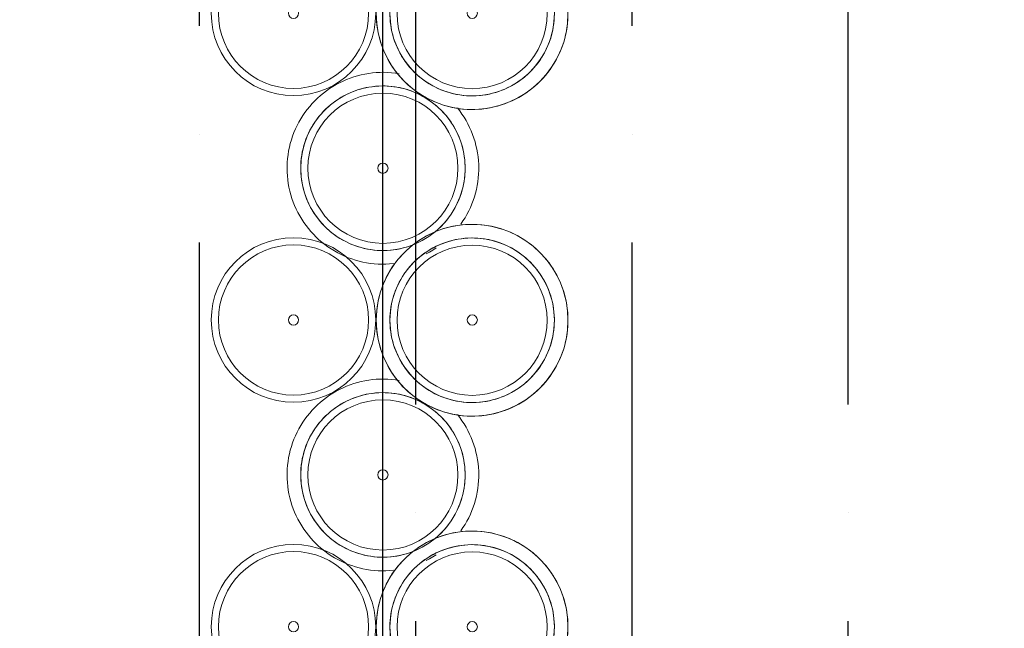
# Model space of a CAD drawing. Header units: millimetres. Extents: x 3625 to 132892, y -52547 to 67182.
# Tile 214 of 256: x 64082 to 64371, y 34939 to 35117. Entities that reach past the tile are written whole.
import ezdxf

# ---------------------------------------------------------------- set-up
doc = ezdxf.new("R2010")
doc.units = ezdxf.units.MM
doc.layers.add('A-GENM', color=6, linetype='Continuous', lineweight=18)
doc.layers.add('ATN Houtenlatten pl', color=20, linetype='Continuous')

# ---------------------------------------------------------------- blocks, each defined once
blk = doc.blocks.new('22_KA_stijgerbuizenwand sectie - Type-V197-Plotview plafond begane grond - 1 op 100')
at = {"layer": 'A-GENM'}
blk.add_line((8.75, -22.51), (7.84, -22.84), dxfattribs=at)
at = {"layer": 'A-GENM', "flags": 128}
for points in [[(54.36, 45.39), (54.33, 46.52), (54.27, 47.64), (54.15, 48.76), (54, 49.88), (53.8, 50.98), (53.55, 52.08), (53.26, 53.17), (52.93, 54.25), (52.55, 55.31), (52.13, 56.35), (51.67, 57.38), (51.18, 58.39), (50.64, 59.38), (50.06, 60.34), (49.44, 61.29), (48.79, 62.2), (48.09, 63.09), (47.37, 63.95), (46.61, 64.78), (45.82, 65.58), (45, 66.35), (44.14, 67.09), (43.26, 67.79), (42.35, 68.45), (41.42, 69.08), (40.46, 69.67), (39.47, 70.22), (38.47, 70.73), (37.45, 71.2), (36.41, 71.63), (35.35, 72.01), (34.28, 72.36), (33.19, 72.66), (32.1, 72.92), (30.99, 73.13), (29.88, 73.3), (28.76, 73.42), (27.64, 73.5), (26.51, 73.54), (25.38, 73.53), (24.26, 73.47), (23.14, 73.37), (22.02, 73.23), (20.91, 73.04), (19.81, 72.8), (18.72, 72.53), (17.64, 72.21), (16.57, 71.84), (15.52, 71.44), (14.49, 70.99), (13.48, 70.5), (12.48, 69.97), (11.51, 69.4), (10.56, 68.79), (9.64, 68.15), (8.74, 67.47), (7.87, 66.75), (7.03, 66), (6.23, 65.22), (5.45, 64.4), (4.7, 63.56), (4, 62.69), (3.32, 61.78), (2.68, 60.85), (2.08, 59.9), (1.52, 58.93), (1, 57.93), (0.52, 56.91), (0.08, 55.87), (-0.32, 54.82), (-0.67, 53.75), (-0.99, 52.67), (-1.26, 51.58), (-1.48, 50.47), (-1.66, 49.36), (-1.8, 48.25), (-1.89, 47.12), (-1.94, 46), (-1.94, 45.39)], [(2.06, 45.39), (2.08, 46.36), (2.13, 47.32), (2.23, 48.28), (2.36, 49.24), (2.54, 50.19), (2.75, 51.13), (3, 52.06), (3.28, 52.99), (3.6, 53.9), (3.96, 54.79), (4.36, 55.68), (4.79, 56.54), (5.25, 57.39), (5.74, 58.22), (6.27, 59.03), (6.84, 59.81), (7.43, 60.58), (8.05, 61.31), (8.7, 62.03), (9.38, 62.71), (10.09, 63.37), (10.82, 64), (11.58, 64.6), (12.36, 65.17), (13.16, 65.71), (13.98, 66.22), (14.82, 66.69), (15.68, 67.13), (16.56, 67.53), (17.46, 67.9), (18.36, 68.23), (19.28, 68.53), (20.21, 68.78), (21.15, 69.01), (22.1, 69.19), (23.06, 69.33), (24.02, 69.44), (24.98, 69.51), (25.95, 69.54), (26.91, 69.53), (27.88, 69.48), (28.84, 69.4), (29.8, 69.27), (30.75, 69.11), (31.69, 68.91), (32.63, 68.67), (33.56, 68.4), (34.47, 68.08), (35.37, 67.73), (36.26, 67.35), (37.13, 66.93), (37.98, 66.48), (38.81, 65.99), (39.63, 65.47), (40.42, 64.92), (41.19, 64.33), (41.93, 63.72), (42.65, 63.07), (43.35, 62.4), (44.01, 61.7), (44.65, 60.98), (45.26, 60.23), (45.84, 59.45), (46.39, 58.66), (46.9, 57.84), (47.38, 57), (47.83, 56.15), (48.24, 55.27), (48.62, 54.38), (48.96, 53.48), (49.27, 52.56), (49.53, 51.64), (49.77, 50.7), (49.96, 49.75), (50.11, 48.8), (50.23, 47.84), (50.31, 46.88), (50.35, 45.91), (50.36, 45.39)], [(-1.94, 45.39), (-1.92, 44.26), (-1.85, 43.14), (-1.74, 42.02), (-1.58, 40.91), (-1.38, 39.8), (-1.14, 38.7), (-0.85, 37.61), (-0.51, 36.54), (-0.14, 35.47), (0.28, 34.43), (0.74, 33.4), (1.24, 32.39), (1.78, 31.4), (2.36, 30.44), (2.97, 29.5), (3.63, 28.58), (4.32, 27.69), (5.04, 26.83), (5.8, 26), (6.59, 25.2), (7.42, 24.43), (8.27, 23.69), (9.15, 22.99), (10.06, 22.33), (11, 21.7), (11.96, 21.11), (12.94, 20.56), (13.94, 20.05), (14.96, 19.58), (16.01, 19.15), (17.06, 18.77), (18.14, 18.42), (19.22, 18.12), (20.32, 17.86), (21.42, 17.65), (22.53, 17.48), (23.65, 17.36), (24.78, 17.28), (25.9, 17.24), (27.03, 17.25), (28.15, 17.31), (29.27, 17.41), (30.39, 17.55), (31.5, 17.74), (32.6, 17.98), (33.69, 18.25), (34.77, 18.58), (35.84, 18.94), (36.89, 19.35), (37.92, 19.79), (38.93, 20.28), (39.93, 20.81), (40.9, 21.38), (41.85, 21.99), (42.77, 22.63), (43.67, 23.31), (44.54, 24.03), (45.38, 24.78), (46.19, 25.56), (46.96, 26.38), (47.71, 27.22), (48.42, 28.1), (49.09, 29), (49.73, 29.93), (50.33, 30.88), (50.89, 31.86), (51.41, 32.85), (51.89, 33.87), (52.33, 34.91), (52.73, 35.96), (53.09, 37.03), (53.4, 38.11), (53.67, 39.2), (53.89, 40.31), (54.07, 41.42), (54.21, 42.54), (54.3, 43.66), (54.35, 44.78), (54.36, 45.39)], [(50.36, 45.39), (50.34, 44.42), (50.28, 43.46), (50.18, 42.5), (50.05, 41.54), (49.87, 40.59), (49.66, 39.65), (49.42, 38.72), (49.13, 37.79), (48.81, 36.88), (48.45, 35.99), (48.06, 35.1), (47.63, 34.24), (47.16, 33.39), (46.67, 32.56), (46.14, 31.75), (45.58, 30.97), (44.98, 30.21), (44.36, 29.47), (43.71, 28.75), (43.03, 28.07), (42.33, 27.41), (41.59, 26.78), (40.84, 26.18), (40.06, 25.61), (39.25, 25.07), (38.43, 24.56), (37.59, 24.09), (36.73, 23.65), (35.85, 23.25), (34.96, 22.88), (34.05, 22.55), (33.13, 22.25), (32.2, 22), (31.26, 21.77), (30.31, 21.59), (29.36, 21.45), (28.4, 21.34), (27.43, 21.27), (26.47, 21.24), (25.5, 21.25), (24.54, 21.3), (23.57, 21.38), (22.62, 21.51), (21.66, 21.67), (20.72, 21.87), (19.78, 22.11), (18.86, 22.39), (17.94, 22.7), (17.04, 23.05), (16.16, 23.43), (15.29, 23.85), (14.43, 24.3), (13.6, 24.79), (12.79, 25.31), (11.99, 25.87), (11.22, 26.45), (10.48, 27.06), (9.76, 27.71), (9.06, 28.38), (8.4, 29.08), (7.76, 29.8), (7.15, 30.55), (6.57, 31.33), (6.03, 32.12), (5.51, 32.94), (5.03, 33.78), (4.58, 34.63), (4.17, 35.51), (3.79, 36.4), (3.45, 37.3), (3.15, 38.22), (2.88, 39.14), (2.65, 40.08), (2.45, 41.03), (2.3, 41.98), (2.18, 42.94), (2.1, 43.9), (2.06, 44.87), (2.06, 45.39)], [(4.78, 27.74), (3.67, 27.91), (2.55, 28.03), (1.43, 28.11), (0.3, 28.15), (-0.82, 28.14), (-1.95, 28.08), (-3.07, 27.98), (-4.18, 27.84), (-5.29, 27.65), (-6.4, 27.41), (-7.49, 27.14), (-8.57, 26.82), (-9.63, 26.45), (-10.68, 26.04), (-11.71, 25.6), (-12.73, 25.11), (-13.72, 24.58), (-14.69, 24.01), (-15.64, 23.4), (-16.57, 22.76), (-17.46, 22.08), (-18.33, 21.36), (-19.17, 20.61), (-19.98, 19.83), (-20.76, 19.01), (-21.5, 18.17), (-22.21, 17.29), (-22.88, 16.39), (-23.52, 15.46), (-24.12, 14.51), (-24.68, 13.54), (-25.2, 12.54), (-25.69, 11.52), (-26.13, 10.48), (-26.52, 9.43), (-26.88, 8.36), (-27.19, 7.28), (-27.46, 6.19), (-27.69, 5.08), (-27.87, 3.97), (-28, 2.85), (-28.1, 1.73), (-28.14, 0.61), (-28.15, 0)], [(-6.92, 23.14), (-5.99, 23.39), (-5.05, 23.62), (-4.1, 23.8), (-3.15, 23.94), (-2.19, 24.05), (-1.23, 24.12), (-0.26, 24.15), (0.71, 24.14), (1.67, 24.09), (2.63, 24.01), (3.59, 23.88), (4.54, 23.72), (5.49, 23.52), (6.42, 23.28), (7.35, 23), (8.26, 22.69), (9.16, 22.34), (10.05, 21.96), (10.92, 21.54), (11.77, 21.09)], [(-19.37, 14.42), (-18.78, 15.19), (-18.16, 15.92), (-17.5, 16.64), (-16.83, 17.32), (-16.12, 17.98), (-15.39, 18.61), (-14.63, 19.21), (-13.85, 19.78), (-13.05, 20.32), (-12.23, 20.83), (-11.38, 21.3), (-10.52, 21.74), (-9.64, 22.14), (-8.75, 22.51), (-7.84, 22.84)], [(12.61, 20.6), (13.42, 20.08), (14.21, 19.53), (14.98, 18.94), (15.73, 18.33), (16.45, 17.68), (17.14, 17.01), (17.81, 16.31), (18.45, 15.59), (19.05, 14.84), (19.63, 14.06), (20.18, 13.27), (20.69, 12.45), (21.18, 11.61), (21.62, 10.76), (22.04, 9.88), (22.41, 8.99), (22.75, 8.09), (23.06, 7.17), (23.33, 6.25), (23.56, 5.31), (23.75, 4.36), (23.91, 3.41), (24.03, 2.45), (24.1, 1.49), (24.14, 0.52)], [(28.15, 0), (28.13, 1.13), (28.06, 2.25), (27.95, 3.37), (27.79, 4.48), (27.59, 5.59), (27.34, 6.69), (27.05, 7.78), (26.72, 8.86), (26.35, 9.92), (25.93, 10.96), (25.47, 11.99), (24.97, 13), (24.43, 13.99), (23.85, 14.95), (23.23, 15.89), (22.58, 16.81), (21.89, 17.7)], [(-24.15, 0), (-24.13, 0.97), (-24.07, 1.93), (-23.98, 2.89), (-23.84, 3.85), (-23.67, 4.8), (-23.46, 5.74), (-23.21, 6.67), (-22.92, 7.6), (-22.6, 8.51), (-22.24, 9.4), (-21.85, 10.29), (-21.42, 11.15), (-20.96, 12), (-20.46, 12.83), (-19.93, 13.64)], [(-28.15, 0), (-28.13, -1.13), (-28.06, -2.25), (-27.95, -3.37), (-27.79, -4.48), (-27.59, -5.59), (-27.34, -6.69), (-27.05, -7.78), (-26.72, -8.86), (-26.35, -9.92), (-25.93, -10.96), (-25.47, -11.99), (-24.97, -13), (-24.43, -13.99), (-23.85, -14.95), (-23.23, -15.89), (-22.58, -16.81), (-21.89, -17.7), (-21.16, -18.56), (-20.4, -19.39), (-19.61, -20.19), (-18.79, -20.96), (-17.94, -21.7), (-17.05, -22.4), (-16.14, -23.06), (-15.21, -23.69), (-14.25, -24.28), (-13.27, -24.83), (-12.26, -25.34), (-11.24, -25.81), (-10.2, -26.24), (-9.14, -26.62), (-8.07, -26.97), (-6.99, -27.27), (-5.89, -27.53), (-4.78, -27.74), (-3.67, -27.91), (-2.55, -28.03), (-1.43, -28.11), (-0.3, -28.15), (0.82, -28.14), (1.95, -28.08), (3.07, -27.98)], [(24.15, 0), (24.13, -0.97), (24.07, -1.93), (23.98, -2.89), (23.84, -3.85), (23.67, -4.8), (23.46, -5.74), (23.21, -6.67), (22.92, -7.6), (22.6, -8.51), (22.24, -9.4), (21.85, -10.29), (21.42, -11.15), (20.96, -12), (20.46, -12.83), (19.93, -13.64)], [(22.88, -16.39), (23.52, -15.46), (24.12, -14.51), (24.68, -13.54), (25.2, -12.54), (25.69, -11.52), (26.13, -10.48), (26.52, -9.43), (26.88, -8.36), (27.19, -7.28), (27.46, -6.19), (27.69, -5.08), (27.87, -3.97), (28, -2.85), (28.1, -1.73), (28.14, -0.61), (28.15, 0)], [(6.92, -23.14), (5.99, -23.39), (5.05, -23.62), (4.1, -23.8), (3.15, -23.94), (2.19, -24.05), (1.23, -24.12), (0.26, -24.15), (-0.71, -24.14), (-1.67, -24.09), (-2.63, -24.01), (-3.59, -23.88), (-4.54, -23.72), (-5.49, -23.52), (-6.42, -23.28), (-7.35, -23), (-8.26, -22.69), (-9.16, -22.34), (-10.05, -21.96), (-10.92, -21.54), (-11.77, -21.09), (-12.61, -20.6), (-13.42, -20.08), (-14.21, -19.53), (-14.98, -18.94), (-15.73, -18.33), (-16.45, -17.68), (-17.14, -17.01), (-17.81, -16.31), (-18.45, -15.59), (-19.05, -14.84), (-19.63, -14.06), (-20.18, -13.27), (-20.69, -12.45), (-21.18, -11.61), (-21.62, -10.76), (-22.04, -9.88), (-22.41, -8.99), (-22.75, -8.09), (-23.06, -7.17), (-23.33, -6.25), (-23.56, -5.31), (-23.75, -4.36), (-23.91, -3.41), (-24.03, -2.45), (-24.1, -1.49), (-24.14, -0.52)], [(19.37, -14.42), (18.78, -15.19), (18.16, -15.92), (17.5, -16.64), (16.83, -17.32), (16.12, -17.98), (15.39, -18.61)], [(12.73, -25.11), (13.72, -24.58), (14.69, -24.01), (15.64, -23.4)]]:
    blk.add_lwpolyline(points, dxfattribs=at)
at = {"layer": 'A-GENM'}
for centre, radius, start, end in [((26.21, 45.39), 28.15, 360, 180), ((-26.25, 45.47), 24.15, 0, 180), ((26.21, 45.39), 24.15, 360, 180), ((26.21, 45.39), 24.15, 0, 180), ((-26.25, 45.47), 22.04, 360, 180), ((26.21, 45.39), 22.04, 360, 180), ((-26.25, 45.47), 1.5, 0, 180), ((26.25, 45.47), 1.5, 0, 180), ((-26.25, 45.47), 24.15, 180, 0), ((-26.25, 45.47), 22.04, 180, 360), ((-26.25, 45.47), 1.5, 180, 0), ((26.21, 45.39), 28.15, 180, 360), ((26.21, 45.39), 24.15, 180, 360), ((26.21, 45.39), 24.15, 180, 0), ((26.21, 45.39), 22.04, 180, 360), ((26.25, 45.47), 1.5, 180, 0), ((0, 0), 24.15, 0, 180), ((0, 0), 22.04, 360, 180), ((0, 0), 24.15, 180, 0), ((0, 0), 22.04, 180, 360), ((0, 0), 1.5, 0, 180), ((0, 0), 1.5, 180, 0)]:
    blk.add_arc(centre, radius, start, end, dxfattribs=at)
blk = doc.blocks.new('22_KA_stijgerbuizenwand sectie - Type-V198-Plotview plafond begane grond - 1 op 100')
at = {"layer": 'A-GENM'}
blk.add_line((8.75, -22.51), (7.84, -22.84), dxfattribs=at)
at = {"layer": 'A-GENM', "flags": 128}
for points in [[(54.36, 45.39), (54.33, 46.52), (54.27, 47.64), (54.15, 48.76), (54, 49.88), (53.8, 50.98), (53.55, 52.08), (53.26, 53.17), (52.93, 54.25), (52.55, 55.31), (52.13, 56.35), (51.67, 57.38), (51.18, 58.39), (50.64, 59.38), (50.06, 60.34), (49.44, 61.29), (48.79, 62.2), (48.09, 63.09), (47.37, 63.95), (46.61, 64.78), (45.82, 65.58), (45, 66.35), (44.14, 67.09), (43.26, 67.79), (42.35, 68.45), (41.42, 69.08), (40.46, 69.67), (39.47, 70.22), (38.47, 70.73), (37.45, 71.2), (36.41, 71.63), (35.35, 72.01), (34.28, 72.36), (33.19, 72.66), (32.1, 72.92), (30.99, 73.13), (29.88, 73.3), (28.76, 73.42), (27.64, 73.5), (26.51, 73.54), (25.38, 73.53), (24.26, 73.47), (23.14, 73.37), (22.02, 73.23), (20.91, 73.04), (19.81, 72.8), (18.72, 72.53), (17.64, 72.21), (16.57, 71.84), (15.52, 71.44), (14.49, 70.99), (13.48, 70.5), (12.48, 69.97), (11.51, 69.4), (10.56, 68.79), (9.64, 68.15), (8.74, 67.47), (7.87, 66.75), (7.03, 66), (6.23, 65.22), (5.45, 64.4), (4.7, 63.56), (4, 62.69), (3.32, 61.78), (2.68, 60.85), (2.08, 59.9), (1.52, 58.93), (1, 57.93), (0.52, 56.91), (0.08, 55.87), (-0.32, 54.82), (-0.67, 53.75), (-0.99, 52.67), (-1.26, 51.58), (-1.48, 50.47), (-1.66, 49.36), (-1.8, 48.25), (-1.89, 47.12), (-1.94, 46), (-1.94, 45.39)], [(2.06, 45.39), (2.08, 46.36), (2.13, 47.32), (2.23, 48.28), (2.36, 49.24), (2.54, 50.19), (2.75, 51.13), (3, 52.06), (3.28, 52.99), (3.6, 53.9), (3.96, 54.79), (4.36, 55.68), (4.79, 56.54), (5.25, 57.39), (5.74, 58.22), (6.27, 59.03), (6.84, 59.81), (7.43, 60.58), (8.05, 61.31), (8.7, 62.03), (9.38, 62.71), (10.09, 63.37), (10.82, 64), (11.58, 64.6), (12.36, 65.17), (13.16, 65.71), (13.98, 66.22), (14.82, 66.69), (15.68, 67.13), (16.56, 67.53), (17.46, 67.9), (18.36, 68.23), (19.28, 68.53), (20.21, 68.78), (21.15, 69.01), (22.1, 69.19), (23.06, 69.33), (24.02, 69.44), (24.98, 69.51), (25.95, 69.54), (26.91, 69.53), (27.88, 69.48), (28.84, 69.4), (29.8, 69.27), (30.75, 69.11), (31.69, 68.91), (32.63, 68.67), (33.56, 68.4), (34.47, 68.08), (35.37, 67.73), (36.26, 67.35), (37.13, 66.93), (37.98, 66.48), (38.81, 65.99), (39.63, 65.47), (40.42, 64.92), (41.19, 64.33), (41.93, 63.72), (42.65, 63.07), (43.35, 62.4), (44.01, 61.7), (44.65, 60.98), (45.26, 60.23), (45.84, 59.45), (46.39, 58.66), (46.9, 57.84), (47.38, 57), (47.83, 56.15), (48.24, 55.27), (48.62, 54.38), (48.96, 53.48), (49.27, 52.56), (49.53, 51.64), (49.77, 50.7), (49.96, 49.75), (50.11, 48.8), (50.23, 47.84), (50.31, 46.88), (50.35, 45.91), (50.36, 45.39)], [(-1.94, 45.39), (-1.92, 44.26), (-1.85, 43.14), (-1.74, 42.02), (-1.58, 40.91), (-1.38, 39.8), (-1.14, 38.7), (-0.85, 37.61), (-0.51, 36.54), (-0.14, 35.47), (0.28, 34.43), (0.74, 33.4), (1.24, 32.39), (1.78, 31.4), (2.36, 30.44), (2.97, 29.5), (3.63, 28.58), (4.32, 27.69), (5.04, 26.83), (5.8, 26), (6.59, 25.2), (7.42, 24.43), (8.27, 23.69), (9.15, 22.99), (10.06, 22.33), (11, 21.7), (11.96, 21.11), (12.94, 20.56), (13.94, 20.05), (14.96, 19.58), (16.01, 19.15), (17.06, 18.77), (18.14, 18.42), (19.22, 18.12), (20.32, 17.86), (21.42, 17.65), (22.53, 17.48), (23.65, 17.36), (24.78, 17.28), (25.9, 17.24), (27.03, 17.25), (28.15, 17.31), (29.27, 17.41), (30.39, 17.55), (31.5, 17.74), (32.6, 17.98), (33.69, 18.25), (34.77, 18.58), (35.84, 18.94), (36.89, 19.35), (37.92, 19.79), (38.93, 20.28), (39.93, 20.81), (40.9, 21.38), (41.85, 21.99), (42.77, 22.63), (43.67, 23.31), (44.54, 24.03), (45.38, 24.78), (46.19, 25.56), (46.96, 26.38), (47.71, 27.22), (48.42, 28.1), (49.09, 29), (49.73, 29.93), (50.33, 30.88), (50.89, 31.86), (51.41, 32.85), (51.89, 33.87), (52.33, 34.91), (52.73, 35.96), (53.09, 37.03), (53.4, 38.11), (53.67, 39.2), (53.89, 40.31), (54.07, 41.42), (54.21, 42.54), (54.3, 43.66), (54.35, 44.78), (54.36, 45.39)], [(50.36, 45.39), (50.34, 44.42), (50.28, 43.46), (50.18, 42.5), (50.05, 41.54), (49.87, 40.59), (49.66, 39.65), (49.42, 38.72), (49.13, 37.79), (48.81, 36.88), (48.45, 35.99), (48.06, 35.1), (47.63, 34.24), (47.16, 33.39), (46.67, 32.56), (46.14, 31.75), (45.58, 30.97), (44.98, 30.21), (44.36, 29.47), (43.71, 28.75), (43.03, 28.07), (42.33, 27.41), (41.59, 26.78), (40.84, 26.18), (40.06, 25.61), (39.25, 25.07), (38.43, 24.56), (37.59, 24.09), (36.73, 23.65), (35.85, 23.25), (34.96, 22.88), (34.05, 22.55), (33.13, 22.25), (32.2, 22), (31.26, 21.77), (30.31, 21.59), (29.36, 21.45), (28.4, 21.34), (27.43, 21.27), (26.47, 21.24), (25.5, 21.25), (24.54, 21.3), (23.57, 21.38), (22.62, 21.51), (21.66, 21.67), (20.72, 21.87), (19.78, 22.11), (18.86, 22.39), (17.94, 22.7), (17.04, 23.05), (16.16, 23.43), (15.29, 23.85), (14.43, 24.3), (13.6, 24.79), (12.79, 25.31), (11.99, 25.87), (11.22, 26.45), (10.48, 27.06), (9.76, 27.71), (9.06, 28.38), (8.4, 29.08), (7.76, 29.8), (7.15, 30.55), (6.57, 31.33), (6.03, 32.12), (5.51, 32.94), (5.03, 33.78), (4.58, 34.63), (4.17, 35.51), (3.79, 36.4), (3.45, 37.3), (3.15, 38.22), (2.88, 39.14), (2.65, 40.08), (2.45, 41.03), (2.3, 41.98), (2.18, 42.94), (2.1, 43.9), (2.06, 44.87), (2.06, 45.39)], [(4.78, 27.74), (3.67, 27.91), (2.55, 28.03), (1.43, 28.11), (0.3, 28.15), (-0.82, 28.14), (-1.95, 28.08), (-3.07, 27.98), (-4.18, 27.84), (-5.29, 27.65), (-6.4, 27.41), (-7.49, 27.14), (-8.57, 26.82), (-9.63, 26.45), (-10.68, 26.04), (-11.71, 25.6), (-12.73, 25.11), (-13.72, 24.58), (-14.69, 24.01), (-15.64, 23.4), (-16.57, 22.76), (-17.46, 22.08), (-18.33, 21.36), (-19.17, 20.61), (-19.98, 19.83), (-20.76, 19.01), (-21.5, 18.17), (-22.21, 17.29), (-22.88, 16.39), (-23.52, 15.46), (-24.12, 14.51), (-24.68, 13.54), (-25.2, 12.54), (-25.69, 11.52), (-26.13, 10.48), (-26.52, 9.43), (-26.88, 8.36), (-27.19, 7.28), (-27.46, 6.19), (-27.69, 5.08), (-27.87, 3.97), (-28, 2.85), (-28.1, 1.73), (-28.14, 0.61), (-28.15, 0)], [(-6.92, 23.14), (-5.99, 23.39), (-5.05, 23.62), (-4.1, 23.8), (-3.15, 23.94), (-2.19, 24.05), (-1.23, 24.12), (-0.26, 24.15), (0.71, 24.14), (1.67, 24.09), (2.63, 24.01), (3.59, 23.88), (4.54, 23.72), (5.49, 23.52), (6.42, 23.28), (7.35, 23), (8.26, 22.69), (9.16, 22.34), (10.05, 21.96), (10.92, 21.54), (11.77, 21.09)], [(-19.37, 14.42), (-18.78, 15.19), (-18.16, 15.92), (-17.5, 16.64), (-16.83, 17.32), (-16.12, 17.98), (-15.39, 18.61), (-14.63, 19.21), (-13.85, 19.78), (-13.05, 20.32), (-12.23, 20.83), (-11.38, 21.3), (-10.52, 21.74), (-9.64, 22.14), (-8.75, 22.51), (-7.84, 22.84)], [(12.61, 20.6), (13.42, 20.08), (14.21, 19.53), (14.98, 18.94), (15.73, 18.33), (16.45, 17.68), (17.14, 17.01), (17.81, 16.31), (18.45, 15.59), (19.05, 14.84), (19.63, 14.06), (20.18, 13.27), (20.69, 12.45), (21.18, 11.61), (21.62, 10.76), (22.04, 9.88), (22.41, 8.99), (22.75, 8.09), (23.06, 7.17), (23.33, 6.25), (23.56, 5.31), (23.75, 4.36), (23.91, 3.41), (24.03, 2.45), (24.1, 1.49), (24.14, 0.52)], [(28.15, 0), (28.13, 1.13), (28.06, 2.25), (27.95, 3.37), (27.79, 4.48), (27.59, 5.59), (27.34, 6.69), (27.05, 7.78), (26.72, 8.86), (26.35, 9.92), (25.93, 10.96), (25.47, 11.99), (24.97, 13), (24.43, 13.99), (23.85, 14.95), (23.23, 15.89), (22.58, 16.81), (21.89, 17.7)], [(-24.15, 0), (-24.13, 0.97), (-24.07, 1.93), (-23.98, 2.89), (-23.84, 3.85), (-23.67, 4.8), (-23.46, 5.74), (-23.21, 6.67), (-22.92, 7.6), (-22.6, 8.51), (-22.24, 9.4), (-21.85, 10.29), (-21.42, 11.15), (-20.96, 12), (-20.46, 12.83), (-19.93, 13.64)], [(-28.15, 0), (-28.13, -1.13), (-28.06, -2.25), (-27.95, -3.37), (-27.79, -4.48), (-27.59, -5.59), (-27.34, -6.69), (-27.05, -7.78), (-26.72, -8.86), (-26.35, -9.92), (-25.93, -10.96), (-25.47, -11.99), (-24.97, -13), (-24.43, -13.99), (-23.85, -14.95), (-23.23, -15.89), (-22.58, -16.81), (-21.89, -17.7), (-21.16, -18.56), (-20.4, -19.39), (-19.61, -20.19), (-18.79, -20.96), (-17.94, -21.7), (-17.05, -22.4), (-16.14, -23.06), (-15.21, -23.69), (-14.25, -24.28), (-13.27, -24.83), (-12.26, -25.34), (-11.24, -25.81), (-10.2, -26.24), (-9.14, -26.62), (-8.07, -26.97), (-6.99, -27.27), (-5.89, -27.53), (-4.78, -27.74), (-3.67, -27.91), (-2.55, -28.03), (-1.43, -28.11), (-0.3, -28.15), (0.82, -28.14), (1.95, -28.08), (3.07, -27.98)], [(24.15, 0), (24.13, -0.97), (24.07, -1.93), (23.98, -2.89), (23.84, -3.85), (23.67, -4.8), (23.46, -5.74), (23.21, -6.67), (22.92, -7.6), (22.6, -8.51), (22.24, -9.4), (21.85, -10.29), (21.42, -11.15), (20.96, -12), (20.46, -12.83), (19.93, -13.64)], [(22.88, -16.39), (23.52, -15.46), (24.12, -14.51), (24.68, -13.54), (25.2, -12.54), (25.69, -11.52), (26.13, -10.48), (26.52, -9.43), (26.88, -8.36), (27.19, -7.28), (27.46, -6.19), (27.69, -5.08), (27.87, -3.97), (28, -2.85), (28.1, -1.73), (28.14, -0.61), (28.15, 0)], [(6.92, -23.14), (5.99, -23.39), (5.05, -23.62), (4.1, -23.8), (3.15, -23.94), (2.19, -24.05), (1.23, -24.12), (0.26, -24.15), (-0.71, -24.14), (-1.67, -24.09), (-2.63, -24.01), (-3.59, -23.88), (-4.54, -23.72), (-5.49, -23.52), (-6.42, -23.28), (-7.35, -23), (-8.26, -22.69), (-9.16, -22.34), (-10.05, -21.96), (-10.92, -21.54), (-11.77, -21.09), (-12.61, -20.6), (-13.42, -20.08), (-14.21, -19.53), (-14.98, -18.94), (-15.73, -18.33), (-16.45, -17.68), (-17.14, -17.01), (-17.81, -16.31), (-18.45, -15.59), (-19.05, -14.84), (-19.63, -14.06), (-20.18, -13.27), (-20.69, -12.45), (-21.18, -11.61), (-21.62, -10.76), (-22.04, -9.88), (-22.41, -8.99), (-22.75, -8.09), (-23.06, -7.17), (-23.33, -6.25), (-23.56, -5.31), (-23.75, -4.36), (-23.91, -3.41), (-24.03, -2.45), (-24.1, -1.49), (-24.14, -0.52)], [(19.37, -14.42), (18.78, -15.19), (18.16, -15.92), (17.5, -16.64), (16.83, -17.32), (16.12, -17.98), (15.39, -18.61)], [(12.73, -25.11), (13.72, -24.58), (14.69, -24.01), (15.64, -23.4)]]:
    blk.add_lwpolyline(points, dxfattribs=at)
at = {"layer": 'A-GENM'}
for centre, radius, start, end in [((26.21, 45.39), 28.15, 360, 180), ((-26.25, 45.47), 24.15, 0, 180), ((26.21, 45.39), 24.15, 360, 180), ((26.21, 45.39), 24.15, 0, 180), ((-26.25, 45.47), 22.04, 360, 180), ((26.21, 45.39), 22.04, 360, 180), ((-26.25, 45.47), 1.5, 0, 180), ((26.25, 45.47), 1.5, 0, 180), ((-26.25, 45.47), 24.15, 180, 0), ((-26.25, 45.47), 22.04, 180, 360), ((-26.25, 45.47), 1.5, 180, 0), ((26.21, 45.39), 28.15, 180, 360), ((26.21, 45.39), 24.15, 180, 360), ((26.21, 45.39), 24.15, 180, 0), ((26.21, 45.39), 22.04, 180, 360), ((26.25, 45.47), 1.5, 180, 0), ((0, 0), 24.15, 0, 180), ((0, 0), 22.04, 360, 180), ((0, 0), 24.15, 180, 0), ((0, 0), 22.04, 180, 360), ((0, 0), 1.5, 0, 180), ((0, 0), 1.5, 180, 0)]:
    blk.add_arc(centre, radius, start, end, dxfattribs=at)
blk = doc.blocks.new('22_KA_stijgerbuizenwand sectie - Type-V199-Plotview plafond begane grond - 1 op 100')
at = {"layer": 'A-GENM'}
blk.add_line((8.75, -22.51), (7.84, -22.84), dxfattribs=at)
at = {"layer": 'A-GENM', "flags": 128}
for points in [[(54.36, 45.39), (54.33, 46.52), (54.27, 47.64), (54.15, 48.76), (54, 49.88), (53.8, 50.98), (53.55, 52.08), (53.26, 53.17), (52.93, 54.25), (52.55, 55.31), (52.13, 56.35), (51.67, 57.38), (51.18, 58.39), (50.64, 59.38), (50.06, 60.34), (49.44, 61.29), (48.79, 62.2), (48.09, 63.09), (47.37, 63.95), (46.61, 64.78), (45.82, 65.58), (45, 66.35), (44.14, 67.09), (43.26, 67.79), (42.35, 68.45), (41.42, 69.08), (40.46, 69.67), (39.47, 70.22), (38.47, 70.73), (37.45, 71.2), (36.41, 71.63), (35.35, 72.01), (34.28, 72.36), (33.19, 72.66), (32.1, 72.92), (30.99, 73.13), (29.88, 73.3), (28.76, 73.42), (27.64, 73.5), (26.51, 73.54), (25.38, 73.53), (24.26, 73.47), (23.14, 73.37), (22.02, 73.23), (20.91, 73.04), (19.81, 72.8), (18.72, 72.53), (17.64, 72.21), (16.57, 71.84), (15.52, 71.44), (14.49, 70.99), (13.48, 70.5), (12.48, 69.97), (11.51, 69.4), (10.56, 68.79), (9.64, 68.15), (8.74, 67.47), (7.87, 66.75), (7.03, 66), (6.23, 65.22), (5.45, 64.4), (4.7, 63.56), (4, 62.69), (3.32, 61.78), (2.68, 60.85), (2.08, 59.9), (1.52, 58.93), (1, 57.93), (0.52, 56.91), (0.08, 55.87), (-0.32, 54.82), (-0.67, 53.75), (-0.99, 52.67), (-1.26, 51.58), (-1.48, 50.47), (-1.66, 49.36), (-1.8, 48.25), (-1.89, 47.12), (-1.94, 46), (-1.94, 45.39)], [(2.06, 45.39), (2.08, 46.36), (2.13, 47.32), (2.23, 48.28), (2.36, 49.24), (2.54, 50.19), (2.75, 51.13), (3, 52.06), (3.28, 52.99), (3.6, 53.9), (3.96, 54.79), (4.36, 55.68), (4.79, 56.54), (5.25, 57.39), (5.74, 58.22), (6.27, 59.03), (6.84, 59.81), (7.43, 60.58), (8.05, 61.31), (8.7, 62.03), (9.38, 62.71), (10.09, 63.37), (10.82, 64), (11.58, 64.6), (12.36, 65.17), (13.16, 65.71), (13.98, 66.22), (14.82, 66.69), (15.68, 67.13), (16.56, 67.53), (17.46, 67.9), (18.36, 68.23), (19.28, 68.53), (20.21, 68.78), (21.15, 69.01), (22.1, 69.19), (23.06, 69.33), (24.02, 69.44), (24.98, 69.51), (25.95, 69.54), (26.91, 69.53), (27.88, 69.48), (28.84, 69.4), (29.8, 69.27), (30.75, 69.11), (31.69, 68.91), (32.63, 68.67), (33.56, 68.4), (34.47, 68.08), (35.37, 67.73), (36.26, 67.35), (37.13, 66.93), (37.98, 66.48), (38.81, 65.99), (39.63, 65.47), (40.42, 64.92), (41.19, 64.33), (41.93, 63.72), (42.65, 63.07), (43.35, 62.4), (44.01, 61.7), (44.65, 60.98), (45.26, 60.23), (45.84, 59.45), (46.39, 58.66), (46.9, 57.84), (47.38, 57), (47.83, 56.15), (48.24, 55.27), (48.62, 54.38), (48.96, 53.48), (49.27, 52.56), (49.53, 51.64), (49.77, 50.7), (49.96, 49.75), (50.11, 48.8), (50.23, 47.84), (50.31, 46.88), (50.35, 45.91), (50.36, 45.39)], [(-1.94, 45.39), (-1.92, 44.26), (-1.85, 43.14), (-1.74, 42.02), (-1.58, 40.91), (-1.38, 39.8), (-1.14, 38.7), (-0.85, 37.61), (-0.51, 36.54), (-0.14, 35.47), (0.28, 34.43), (0.74, 33.4), (1.24, 32.39), (1.78, 31.4), (2.36, 30.44), (2.97, 29.5), (3.63, 28.58), (4.32, 27.69), (5.04, 26.83), (5.8, 26), (6.59, 25.2), (7.42, 24.43), (8.27, 23.69), (9.15, 22.99), (10.06, 22.33), (11, 21.7), (11.96, 21.11), (12.94, 20.56), (13.94, 20.05), (14.96, 19.58), (16.01, 19.15), (17.06, 18.77), (18.14, 18.42), (19.22, 18.12), (20.32, 17.86), (21.42, 17.65), (22.53, 17.48), (23.65, 17.36), (24.78, 17.28), (25.9, 17.24), (27.03, 17.25), (28.15, 17.31), (29.27, 17.41), (30.39, 17.55), (31.5, 17.74), (32.6, 17.98), (33.69, 18.25), (34.77, 18.58), (35.84, 18.94), (36.89, 19.35), (37.92, 19.79), (38.93, 20.28), (39.93, 20.81), (40.9, 21.38), (41.85, 21.99), (42.77, 22.63), (43.67, 23.31), (44.54, 24.03), (45.38, 24.78), (46.19, 25.56), (46.96, 26.38), (47.71, 27.22), (48.42, 28.1), (49.09, 29), (49.73, 29.93), (50.33, 30.88), (50.89, 31.86), (51.41, 32.85), (51.89, 33.87), (52.33, 34.91), (52.73, 35.96), (53.09, 37.03), (53.4, 38.11), (53.67, 39.2), (53.89, 40.31), (54.07, 41.42), (54.21, 42.54), (54.3, 43.66), (54.35, 44.78), (54.36, 45.39)], [(50.36, 45.39), (50.34, 44.42), (50.28, 43.46), (50.18, 42.5), (50.05, 41.54), (49.87, 40.59), (49.66, 39.65), (49.42, 38.72), (49.13, 37.79), (48.81, 36.88), (48.45, 35.99), (48.06, 35.1), (47.63, 34.24), (47.16, 33.39), (46.67, 32.56), (46.14, 31.75), (45.58, 30.97), (44.98, 30.21), (44.36, 29.47), (43.71, 28.75), (43.03, 28.07), (42.33, 27.41), (41.59, 26.78), (40.84, 26.18), (40.06, 25.61), (39.25, 25.07), (38.43, 24.56), (37.59, 24.09), (36.73, 23.65), (35.85, 23.25), (34.96, 22.88), (34.05, 22.55), (33.13, 22.25), (32.2, 22), (31.26, 21.77), (30.31, 21.59), (29.36, 21.45), (28.4, 21.34), (27.43, 21.27), (26.47, 21.24), (25.5, 21.25), (24.54, 21.3), (23.57, 21.38), (22.62, 21.51), (21.66, 21.67), (20.72, 21.87), (19.78, 22.11), (18.86, 22.39), (17.94, 22.7), (17.04, 23.05), (16.16, 23.43), (15.29, 23.85), (14.43, 24.3), (13.6, 24.79), (12.79, 25.31), (11.99, 25.87), (11.22, 26.45), (10.48, 27.06), (9.76, 27.71), (9.06, 28.38), (8.4, 29.08), (7.76, 29.8), (7.15, 30.55), (6.57, 31.33), (6.03, 32.12), (5.51, 32.94), (5.03, 33.78), (4.58, 34.63), (4.17, 35.51), (3.79, 36.4), (3.45, 37.3), (3.15, 38.22), (2.88, 39.14), (2.65, 40.08), (2.45, 41.03), (2.3, 41.98), (2.18, 42.94), (2.1, 43.9), (2.06, 44.87), (2.06, 45.39)], [(4.78, 27.74), (3.67, 27.91), (2.55, 28.03), (1.43, 28.11), (0.3, 28.15), (-0.82, 28.14), (-1.95, 28.08), (-3.07, 27.98), (-4.18, 27.84), (-5.29, 27.65), (-6.4, 27.41), (-7.49, 27.14), (-8.57, 26.82), (-9.63, 26.45), (-10.68, 26.04), (-11.71, 25.6), (-12.73, 25.11), (-13.72, 24.58), (-14.69, 24.01), (-15.64, 23.4), (-16.57, 22.76), (-17.46, 22.08), (-18.33, 21.36), (-19.17, 20.61), (-19.98, 19.83), (-20.76, 19.01), (-21.5, 18.17), (-22.21, 17.29), (-22.88, 16.39), (-23.52, 15.46), (-24.12, 14.51), (-24.68, 13.54), (-25.2, 12.54), (-25.69, 11.52), (-26.13, 10.48), (-26.52, 9.43), (-26.88, 8.36), (-27.19, 7.28), (-27.46, 6.19), (-27.69, 5.08), (-27.87, 3.97), (-28, 2.85), (-28.1, 1.73), (-28.14, 0.61), (-28.15, 0)], [(-6.92, 23.14), (-5.99, 23.39), (-5.05, 23.62), (-4.1, 23.8), (-3.15, 23.94), (-2.19, 24.05), (-1.23, 24.12), (-0.26, 24.15), (0.71, 24.14), (1.67, 24.09), (2.63, 24.01), (3.59, 23.88), (4.54, 23.72), (5.49, 23.52), (6.42, 23.28), (7.35, 23), (8.26, 22.69), (9.16, 22.34), (10.05, 21.96), (10.92, 21.54), (11.77, 21.09)], [(-19.37, 14.42), (-18.78, 15.19), (-18.16, 15.92), (-17.5, 16.64), (-16.83, 17.32), (-16.12, 17.98), (-15.39, 18.61), (-14.63, 19.21), (-13.85, 19.78), (-13.05, 20.32), (-12.23, 20.83), (-11.38, 21.3), (-10.52, 21.74), (-9.64, 22.14), (-8.75, 22.51), (-7.84, 22.84)], [(12.61, 20.6), (13.42, 20.08), (14.21, 19.53), (14.98, 18.94), (15.73, 18.33), (16.45, 17.68), (17.14, 17.01), (17.81, 16.31), (18.45, 15.59), (19.05, 14.84), (19.63, 14.06), (20.18, 13.27), (20.69, 12.45), (21.18, 11.61), (21.62, 10.76), (22.04, 9.88), (22.41, 8.99), (22.75, 8.09), (23.06, 7.17), (23.33, 6.25), (23.56, 5.31), (23.75, 4.36), (23.91, 3.41), (24.03, 2.45), (24.1, 1.49), (24.14, 0.52)], [(28.15, 0), (28.13, 1.13), (28.06, 2.25), (27.95, 3.37), (27.79, 4.48), (27.59, 5.59), (27.34, 6.69), (27.05, 7.78), (26.72, 8.86), (26.35, 9.92), (25.93, 10.96), (25.47, 11.99), (24.97, 13), (24.43, 13.99), (23.85, 14.95), (23.23, 15.89), (22.58, 16.81), (21.89, 17.7)], [(-24.15, 0), (-24.13, 0.97), (-24.07, 1.93), (-23.98, 2.89), (-23.84, 3.85), (-23.67, 4.8), (-23.46, 5.74), (-23.21, 6.67), (-22.92, 7.6), (-22.6, 8.51), (-22.24, 9.4), (-21.85, 10.29), (-21.42, 11.15), (-20.96, 12), (-20.46, 12.83), (-19.93, 13.64)], [(-28.15, 0), (-28.13, -1.13), (-28.06, -2.25), (-27.95, -3.37), (-27.79, -4.48), (-27.59, -5.59), (-27.34, -6.69), (-27.05, -7.78), (-26.72, -8.86), (-26.35, -9.92), (-25.93, -10.96), (-25.47, -11.99), (-24.97, -13), (-24.43, -13.99), (-23.85, -14.95), (-23.23, -15.89), (-22.58, -16.81), (-21.89, -17.7), (-21.16, -18.56), (-20.4, -19.39), (-19.61, -20.19), (-18.79, -20.96), (-17.94, -21.7), (-17.05, -22.4), (-16.14, -23.06), (-15.21, -23.69), (-14.25, -24.28), (-13.27, -24.83), (-12.26, -25.34), (-11.24, -25.81), (-10.2, -26.24), (-9.14, -26.62), (-8.07, -26.97), (-6.99, -27.27), (-5.89, -27.53), (-4.78, -27.74), (-3.67, -27.91), (-2.55, -28.03), (-1.43, -28.11), (-0.3, -28.15), (0.82, -28.14), (1.95, -28.08), (3.07, -27.98)], [(24.15, 0), (24.13, -0.97), (24.07, -1.93), (23.98, -2.89), (23.84, -3.85), (23.67, -4.8), (23.46, -5.74), (23.21, -6.67), (22.92, -7.6), (22.6, -8.51), (22.24, -9.4), (21.85, -10.29), (21.42, -11.15), (20.96, -12), (20.46, -12.83), (19.93, -13.64)], [(22.88, -16.39), (23.52, -15.46), (24.12, -14.51), (24.68, -13.54), (25.2, -12.54), (25.69, -11.52), (26.13, -10.48), (26.52, -9.43), (26.88, -8.36), (27.19, -7.28), (27.46, -6.19), (27.69, -5.08), (27.87, -3.97), (28, -2.85), (28.1, -1.73), (28.14, -0.61), (28.15, 0)], [(6.92, -23.14), (5.99, -23.39), (5.05, -23.62), (4.1, -23.8), (3.15, -23.94), (2.19, -24.05), (1.23, -24.12), (0.26, -24.15), (-0.71, -24.14), (-1.67, -24.09), (-2.63, -24.01), (-3.59, -23.88), (-4.54, -23.72), (-5.49, -23.52), (-6.42, -23.28), (-7.35, -23), (-8.26, -22.69), (-9.16, -22.34), (-10.05, -21.96), (-10.92, -21.54), (-11.77, -21.09), (-12.61, -20.6), (-13.42, -20.08), (-14.21, -19.53), (-14.98, -18.94), (-15.73, -18.33), (-16.45, -17.68), (-17.14, -17.01), (-17.81, -16.31), (-18.45, -15.59), (-19.05, -14.84), (-19.63, -14.06), (-20.18, -13.27), (-20.69, -12.45), (-21.18, -11.61), (-21.62, -10.76), (-22.04, -9.88), (-22.41, -8.99), (-22.75, -8.09), (-23.06, -7.17), (-23.33, -6.25), (-23.56, -5.31), (-23.75, -4.36), (-23.91, -3.41), (-24.03, -2.45), (-24.1, -1.49), (-24.14, -0.52)], [(19.37, -14.42), (18.78, -15.19), (18.16, -15.92), (17.5, -16.64), (16.83, -17.32), (16.12, -17.98), (15.39, -18.61)], [(12.73, -25.11), (13.72, -24.58), (14.69, -24.01), (15.64, -23.4)]]:
    blk.add_lwpolyline(points, dxfattribs=at)
at = {"layer": 'A-GENM'}
for centre, radius, start, end in [((26.21, 45.39), 28.15, 360, 180), ((-26.25, 45.47), 24.15, 0, 180), ((26.21, 45.39), 24.15, 360, 180), ((26.21, 45.39), 24.15, 0, 180), ((-26.25, 45.47), 22.04, 360, 180), ((26.21, 45.39), 22.04, 360, 180), ((-26.25, 45.47), 1.5, 0, 180), ((26.25, 45.47), 1.5, 0, 180), ((-26.25, 45.47), 24.15, 180, 0), ((-26.25, 45.47), 22.04, 180, 360), ((-26.25, 45.47), 1.5, 180, 0), ((26.21, 45.39), 28.15, 180, 360), ((26.21, 45.39), 24.15, 180, 360), ((26.21, 45.39), 24.15, 180, 0), ((26.21, 45.39), 22.04, 180, 360), ((26.25, 45.47), 1.5, 180, 0), ((0, 0), 24.15, 0, 180), ((0, 0), 22.04, 360, 180), ((0, 0), 24.15, 180, 0), ((0, 0), 22.04, 180, 360), ((0, 0), 1.5, 0, 180), ((0, 0), 1.5, 180, 0)]:
    blk.add_arc(centre, radius, start, end, dxfattribs=at)

msp = doc.modelspace()

# ---------------------------------------------------------------- hatches: boundary and pattern name
at = {"layer": 'ATN Houtenlatten pl'}
h = msp.add_hatch(dxfattribs=at)
h.set_pattern_fill('ANSI36', color=253, scale=20, angle=45)
h.paths.add_polyline_path([(62028.06, 32505.7), (62028.91, 34224.45), (64188.91, 34224.45), (64188.91, 35628.2), (60637.24, 35628.2), (60637.24, 32505.7)])
h.paths.add_polyline_path([(60632.24, 32360.7), (67514.29, 32360.7), (67514.29, 30850.2), (60632.24, 30850.2)])
h = msp.add_hatch(dxfattribs=at)
h.set_pattern_fill('ANSI36', color=253, scale=20, angle=45)
h.paths.add_polyline_path([(64188.91, 35628.2), (67740.58, 35628.2), (67740.58, 32505.7), (66348.91, 32505.7), (66348.91, 34224.45), (64188.91, 34224.45)])

# ---------------------------------------------------------------- linework, layer by layer
for points in [[(62028.06, 32505.7), (62028.91, 34224.45), (64188.91, 34224.45), (64188.91, 35628.2), (60637.24, 35628.2), (60637.24, 32505.7)], [(64188.91, 35628.2), (67740.58, 35628.2), (67740.58, 32505.7), (66348.91, 32505.7), (66348.91, 34224.45), (64188.91, 34224.45)]]:
    msp.add_lwpolyline(points, close=True, dxfattribs=at)
msp.add_lwpolyline([(64188.91, 34224.45), (64188.91, 35628.2)], dxfattribs=at)

# ---------------------------------------------------------------- block references
at = {"layer": 'A-GENM'}
for name, p in [('22_KA_stijgerbuizenwand sectie - Type-V199-Plotview plafond begane grond - 1 op 100', (64188.91, 35073.83)), ('22_KA_stijgerbuizenwand sectie - Type-V198-Plotview plafond begane grond - 1 op 100', (64188.91, 34983.83)), ('22_KA_stijgerbuizenwand sectie - Type-V197-Plotview plafond begane grond - 1 op 100', (64188.91, 34893.83))]:
    msp.add_blockref(name, p, dxfattribs=at)

doc.saveas('drawing.dxf')
